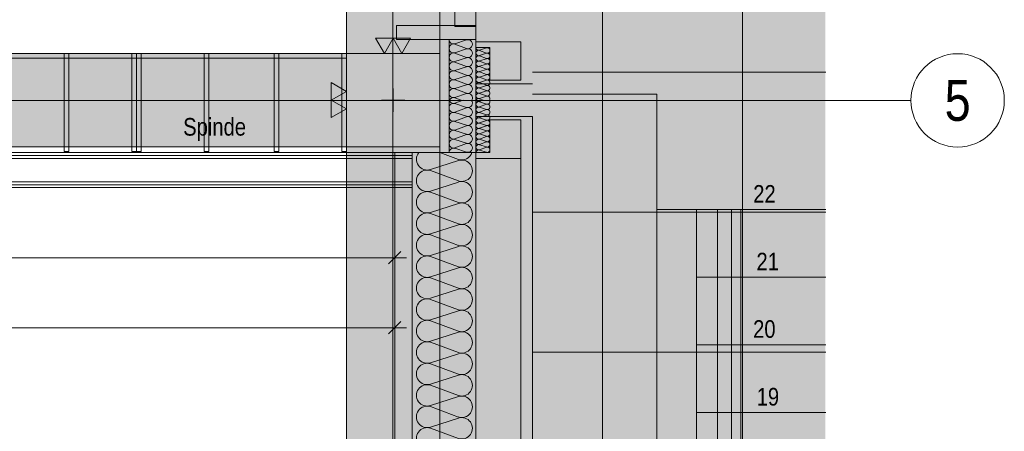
# Model space of a CAD drawing. Extents: x -620 to 300, y 62 to 1112.
# Tile 55 of 95: x 7 to 92, y 521 to 556. Entities that reach past the tile are written whole.
import ezdxf
from ezdxf.enums import TextEntityAlignment as Align
from ezdxf.lldxf.tags import DXFTag

# ---------------------------------------------------------------- set-up
doc = ezdxf.new("R2010")
doc.units = 0
doc.layers.get('0').update_dxf_attribs({"lineweight": 13})
for name, color, linetype, lineweight, true_color in [('00 -Bauelemente -Dämmung innen', 7, 'Continuous', 9, 0xff7fe6), ('00 -Bauelemente -Gipskarton', 7, 'Continuous', 9, 0xff7fe6), ('30 -33 Aussenwände- 3 Aussenstützen', 7, 'Continuous', 50, 0x0000dd), ('30 -33 Aussenwände- 7 Fassade_ Elemente', 7, 'Continuous', 9, 0x00aacc), ('30 -34 Innenwände- 2 nichttragend', 7, 'Continuous', 18, 0xff7fe6), ('30 -35 Decken- 1 Konstruktion-Träger- Stahlbeton', 7, 'grob-A06G9S5M8I', 13, 0x33aa00), ('30 -35 Decken- 2.2 Treppen Außen', 7, 'Continuous', 9, 0x009999), ('60- 61 allgemeine Ausstattung- 1 Möbel', 7, 'Continuous', 9, 0x00cccc), ('70 -72 Beschriftung- 1 Beschriftung allgemein', 7, 'Continuous', 9, 0xff6633), ('70 -72 Beschriftung- 2 Beschriftung Bauteile', 7, 'Continuous', 9, 0x9999ff), ('70 -76 Bemaßung- 2 Allgemein', 9, 'Continuous', 5, 0x808080), ('iwb_Layout BA_Markierung', 7, 'Continuous', 9, 0xbadcdc), ('iwb_Schraffur_F90_feuerbestaendig', 1, 'Continuous', 13, 0xff0000), ('iwb_Schraffur_Unterzug', 7, 'Continuous', 5, 0xffffcc)]:
    doc.layers.add(name, color=color, linetype=linetype, lineweight=lineweight, true_color=true_color)
for name, color, linetype, lineweight in [('60- 61 allgemeine Ausstattung- 4 Terrassen', 7, 'Continuous', 9), ('70 -71 Achsen- 1 Gebäudeachsen', 7, 'STRICHPUNKT2-A06G9S5N8I', 18), ('iwb_Layout Achsbezeichung', 7, 'Continuous', 13)]:
    doc.layers.add(name, color=color, linetype=linetype, lineweight=lineweight)
doc.styles.get("Standard").update_dxf_attribs({"font": 'ARIALN.TTF'})
tags = doc.linetypes.add('fein_strichliert-A06G9S5O8I', pattern=[4, 1, -2, 1]).pattern_tags.tags
tags[8:9] = [DXFTag(74, 4), DXFTag(75, 0), DXFTag(340, '0'), DXFTag(46, 0.0), DXFTag(50, 0.0), DXFTag(44, 0.0), DXFTag(45, 0.0)]
tags[6:7] = [DXFTag(74, 4), DXFTag(75, 0), DXFTag(340, '0'), DXFTag(46, 0.0), DXFTag(50, 0.0), DXFTag(44, 0.0), DXFTag(45, 0.0)]
tags[4:5] = [DXFTag(74, 4), DXFTag(75, 0), DXFTag(340, '0'), DXFTag(46, 0.0), DXFTag(50, 0.0), DXFTag(44, 0.0), DXFTag(45, 0.0)]
tags = doc.linetypes.add('grob-A06G9S5M8I', pattern=[14, 3, -8, 3]).pattern_tags.tags
tags[8:9] = [DXFTag(74, 4), DXFTag(75, 0), DXFTag(340, '0'), DXFTag(46, 0.0), DXFTag(50, 0.0), DXFTag(44, 0.0), DXFTag(45, 0.0)]
tags[6:7] = [DXFTag(74, 4), DXFTag(75, 0), DXFTag(340, '0'), DXFTag(46, 0.0), DXFTag(50, 0.0), DXFTag(44, 0.0), DXFTag(45, 0.0)]
tags[4:5] = [DXFTag(74, 4), DXFTag(75, 0), DXFTag(340, '0'), DXFTag(46, 0.0), DXFTag(50, 0.0), DXFTag(44, 0.0), DXFTag(45, 0.0)]
tags = doc.linetypes.add('STRICHPUNKT2', pattern=[12.7, 6.35, -3.175, 0, -3.175]).pattern_tags.tags
tags[10:11] = [DXFTag(74, 4), DXFTag(75, 0), DXFTag(340, '0'), DXFTag(46, 0.0), DXFTag(50, 0.0), DXFTag(44, 0.0), DXFTag(45, 0.0)]
tags[8:9] = [DXFTag(74, 4), DXFTag(75, 0), DXFTag(340, '0'), DXFTag(46, 0.0), DXFTag(50, 0.0), DXFTag(44, 0.0), DXFTag(45, 0.0)]
tags[6:7] = [DXFTag(74, 4), DXFTag(75, 0), DXFTag(340, '0'), DXFTag(46, 0.0), DXFTag(50, 0.0), DXFTag(44, 0.0), DXFTag(45, 0.0)]
tags[4:5] = [DXFTag(74, 4), DXFTag(75, 0), DXFTag(340, '0'), DXFTag(46, 0.0), DXFTag(50, 0.0), DXFTag(44, 0.0), DXFTag(45, 0.0)]
tags = doc.linetypes.add('STRICHPUNKT2-A06G9S5N8I', pattern=[12.7, 6.35, -3.175, 0, -3.175]).pattern_tags.tags
tags[10:11] = [DXFTag(74, 4), DXFTag(75, 0), DXFTag(340, '0'), DXFTag(46, 0.0), DXFTag(50, 0.0), DXFTag(44, 0.0), DXFTag(45, 0.0)]
tags[8:9] = [DXFTag(74, 4), DXFTag(75, 0), DXFTag(340, '0'), DXFTag(46, 0.0), DXFTag(50, 0.0), DXFTag(44, 0.0), DXFTag(45, 0.0)]
tags[6:7] = [DXFTag(74, 4), DXFTag(75, 0), DXFTag(340, '0'), DXFTag(46, 0.0), DXFTag(50, 0.0), DXFTag(44, 0.0), DXFTag(45, 0.0)]
tags[4:5] = [DXFTag(74, 4), DXFTag(75, 0), DXFTag(340, '0'), DXFTag(46, 0.0), DXFTag(50, 0.0), DXFTag(44, 0.0), DXFTag(45, 0.0)]

# ---------------------------------------------------------------- blocks, each defined once
blk = doc.blocks.new('Polygon-A06G9S5G8I')
at = {"color": 0, "linetype": 'ByBlock', "lineweight": -2, "ltscale": 0.13}
blk.add_solid([(41.831, 86.61), (41.664, 1083.814), (76.501, 86.518), (76.501, 1083.814)], dxfattribs=at)
blk = doc.blocks.new('Referenz-A06G9S5P8I')
at = {"layer": '00 -Bauelemente -Dämmung innen', "color": 0, "linetype": 'Continuous', "lineweight": -2, "ltscale": 0.13}
for p, q in [((-62.449, 544.474), (41.091, 544.474)), ((-64.449, 542.474), (41.091, 542.474))]:
    blk.add_line(p, q, dxfattribs=at)
at = {"layer": '00 -Bauelemente -Gipskarton', "color": 0, "linetype": 'Continuous', "lineweight": -2, "ltscale": 0.13}
for p, q in [((-62.449, 544.474), (41.091, 544.474)), ((-62.199, 544.724), (41.091, 544.724)), ((-61.949, 544.974), (41.091, 544.974)), ((-64.949, 541.974), (41.091, 541.974)), ((-64.699, 542.224), (41.091, 542.224)), ((-64.449, 542.474), (41.091, 542.474))]:
    blk.add_line(p, q, dxfattribs=at)
at = {"layer": '30 -33 Aussenwände- 3 Aussenstützen', "color": 0, "linetype": 'Continuous', "lineweight": -2, "ltscale": 0.13}
for p, q in [((35.451, 553.474), (35.451, 545.474)), ((43.451, 553.474), (35.451, 553.474)), ((43.451, 545.474), (43.451, 553.474)), ((35.451, 545.474), (43.451, 545.474))]:
    blk.add_line(p, q, dxfattribs=at)
at = {"layer": '30 -33 Aussenwände- 3 Aussenstützen', "color": 0, "lineweight": -2}
for p, q in [((39.451, 550.474), (39.451, 548.474)), ((38.451, 549.474), (40.451, 549.474))]:
    blk.add_line(p, q, dxfattribs=at)
at = {"layer": '30 -33 Aussenwände- 7 Fassade_ Elemente', "color": 0, "linetype": 'Continuous', "lineweight": -2, "ltscale": 0.13}
for p, q in [((44.751, 555.774), (44.751, 557.574)), ((46.551, 557.574), (46.551, 555.774)), ((39.751, 555.874), (46.551, 555.874)), ((39.751, 554.674), (39.751, 555.874)), ((46.551, 555.774), (44.751, 555.774)), ((46.551, 555.874), (46.551, 554.674)), ((46.551, 554.674), (39.751, 554.674)), ((46.551, 554.674), (44.251, 554.674)), ((44.251, 554.674), (44.251, 549.474)), ((44.751, 554.305), (45.751, 554.626)), ((46.551, 549.474), (46.551, 554.674)), ((46.551, 554.474), (46.551, 553.974)), ((50.391, 554.474), (46.551, 554.474)), ((50.391, 551.174), (50.391, 554.474)), ((45.751, 553.897), (44.751, 554.267)), ((44.751, 553.538), (45.751, 553.86)), ((46.551, 553.974), (47.751, 553.974)), ((46.851, 553.752), (47.451, 553.945)), ((47.451, 553.508), (46.851, 553.73)), ((47.751, 553.974), (47.751, 551.174)), ((45.751, 553.131), (44.751, 553.501)), ((44.751, 552.772), (45.751, 553.094)), ((47.45, 553.048), (46.85, 553.27)), ((46.85, 552.833), (47.45, 553.025)), ((47.45, 552.588), (46.85, 552.811)), ((46.851, 553.293), (47.451, 553.485)), ((45.751, 552.365), (44.751, 552.735)), ((44.751, 552.006), (45.751, 552.328)), ((45.751, 551.599), (44.751, 551.969)), ((46.849, 551.914), (47.45, 552.106)), ((46.85, 552.373), (47.45, 552.566)), ((47.45, 552.129), (46.85, 552.351)), ((44.751, 551.24), (45.751, 551.562)), ((45.751, 550.833), (44.751, 551.203)), ((47.449, 551.669), (46.849, 551.891)), ((46.849, 551.454), (47.449, 551.647)), ((47.449, 551.209), (46.849, 551.432)), ((46.849, 550.995), (47.449, 551.187)), ((47.751, 551.174), (50.391, 551.174)), ((39.451, 548.474), (39.451, 550.474)), ((44.751, 550.474), (45.751, 550.796)), ((45.751, 550.067), (44.751, 550.437)), ((46.551, 550.874), (51.391, 550.874)), ((46.848, 550.535), (47.449, 550.727)), ((47.448, 550.29), (46.848, 550.512)), ((46.848, 550.075), (47.448, 550.268)), ((47.449, 550.75), (46.849, 550.972)), ((40.451, 549.474), (38.451, 549.474)), ((44.251, 544.974), (44.251, 549.474)), ((44.751, 549.708), (45.751, 550.03)), ((44.751, 549.671), (45.282, 549.474)), ((44.751, 549.212), (45.461, 549.474)), ((46.551, 549.474), (46.551, 544.974)), ((46.551, 549.474), (46.551, 384.474)), ((47.448, 549.83), (46.848, 550.053)), ((46.848, 549.616), (47.448, 549.808)), ((46.848, 549.593), (47.17, 549.474)), ((46.848, 549.355), (47.17, 549.474)), ((44.751, 549.174), (45.751, 548.853)), ((45.751, 548.815), (44.751, 548.445)), ((46.848, 549.333), (47.448, 549.14)), ((47.448, 549.118), (46.848, 548.896)), ((46.848, 548.873), (47.448, 548.681)), ((47.448, 548.658), (46.848, 548.436)), ((44.751, 548.408), (45.751, 548.087)), ((45.751, 548.049), (44.751, 547.679)), ((46.551, 548.074), (46.551, 544.974)), ((51.391, 548.074), (46.551, 548.074)), ((46.848, 548.413), (47.449, 548.221)), ((47.449, 548.199), (46.849, 547.976)), ((46.849, 547.954), (47.449, 547.761)), ((47.449, 547.739), (46.849, 547.517)), ((47.751, 544.974), (47.751, 547.774)), ((47.751, 547.774), (50.391, 547.774)), ((50.391, 547.774), (50.391, 544.474)), ((51.391, 385.874), (51.391, 548.074)), ((44.751, 547.642), (45.751, 547.321)), ((45.751, 547.283), (44.751, 546.913)), ((44.751, 546.876), (45.751, 546.554)), ((46.849, 547.494), (47.449, 547.302)), ((47.449, 547.279), (46.849, 547.057)), ((46.849, 547.035), (47.45, 546.842)), ((45.751, 546.517), (44.751, 546.147)), ((44.751, 546.11), (45.751, 545.788)), ((47.45, 546.82), (46.85, 546.597)), ((46.85, 546.575), (47.45, 546.383)), ((47.45, 546.36), (46.85, 546.138)), ((46.85, 546.115), (47.45, 545.923)), ((45.751, 545.751), (44.751, 545.381)), ((44.751, 545.344), (45.751, 545.022)), ((47.45, 545.9), (46.85, 545.678)), ((46.851, 545.656), (47.451, 545.463)), ((47.451, 545.441), (46.851, 545.218)), ((46.851, 545.196), (47.451, 545.004)), ((46.551, 544.974), (39.591, 544.974)), ((39.591, 544.974), (39.591, 388.974)), ((41.091, 388.974), (41.091, 544.974)), ((41.091, 544.974), (44.251, 544.974)), ((45.051, 544.388), (43.464, 544.974)), ((46.551, 544.974), (44.251, 544.974)), ((46.551, 544.474), (46.551, 544.974)), ((46.551, 544.974), (47.751, 544.974)), ((46.551, 389.474), (46.551, 544.474)), ((50.391, 544.474), (46.551, 544.474)), ((50.391, 544.474), (50.391, 389.474)), ((45.051, 544.298), (42.651, 543.526)), ((42.651, 543.436), (45.051, 542.549)), ((45.051, 542.459), (42.651, 541.688)), ((42.651, 541.598), (45.051, 540.711)), ((45.051, 540.621), (42.651, 539.849)), ((42.651, 539.759), (45.051, 538.872)), ((45.051, 538.782), (42.651, 538.011)), ((42.651, 537.921), (45.051, 537.033)), ((45.051, 536.943), (42.651, 536.172)), ((42.651, 536.082), (45.051, 535.195)), ((45.051, 535.105), (42.651, 534.334)), ((42.651, 534.244), (45.051, 533.356)), ((45.051, 533.266), (42.651, 532.495)), ((42.651, 532.405), (45.051, 531.518)), ((45.051, 531.428), (42.651, 530.657)), ((42.651, 530.567), (45.051, 529.679)), ((45.051, 529.589), (42.651, 528.818)), ((42.651, 528.728), (45.051, 527.841)), ((45.051, 527.751), (42.651, 526.98)), ((42.651, 526.89), (45.051, 526.002)), ((45.051, 525.912), (42.651, 525.141)), ((42.651, 525.051), (45.051, 524.164)), ((45.051, 524.074), (42.651, 523.302)), ((42.651, 523.212), (45.051, 522.325)), ((45.051, 522.235), (42.651, 521.464)), ((42.651, 521.374), (45.051, 520.487))]:
    blk.add_line(p, q, dxfattribs=at)
at = {"layer": '30 -33 Aussenwände- 7 Fassade_ Elemente', "color": 0, "linetype": 'grob-A06G9S5M8I', "lineweight": -2, "ltscale": 0.13}
for p, q in [((62.051, 549.974), (51.391, 549.974)), ((62.051, 540.014), (62.051, 549.974))]:
    blk.add_line(p, q, dxfattribs=at)
at = {"layer": '30 -33 Aussenwände- 7 Fassade_ Elemente', "color": 0, "linetype": 'Continuous', "lineweight": -2, "ltscale": 0.13}
for centre, major_axis, end_param in [((44.633, 554.669), (-0.383, 0.005), 1.896254), ((45.868, 554.262), (-0.117, -0.364), 3.765224), ((44.633, 553.903), (0.117, 0.364), 3.764652), ((45.868, 553.496), (-0.117, -0.364), 3.765224), ((46.78, 553.511), (0.071, 0.219), 3.764652), ((46.781, 553.971), (-0.23, 0.003), 1.896254), ((47.521, 553.726), (-0.071, -0.219), 3.765224), ((44.633, 553.137), (0.117, 0.364), 3.764652), ((44.633, 552.371), (0.117, 0.364), 3.764652), ((45.868, 552.73), (-0.117, -0.364), 3.765224), ((46.78, 552.592), (0.071, 0.219), 3.764652), ((46.78, 553.052), (0.071, 0.219), 3.764652), ((47.521, 553.266), (-0.071, -0.219), 3.765224), ((47.521, 552.807), (-0.071, -0.219), 3.765224), ((44.633, 551.605), (0.117, 0.364), 3.764652), ((44.633, 551.605), (0.117, 0.364), 1.254884), ((45.868, 551.963), (-0.117, -0.364), 3.765224), ((46.779, 552.132), (0.071, 0.219), 3.764652), ((47.52, 551.888), (-0.071, -0.219), 3.765224), ((47.52, 552.347), (-0.071, -0.219), 3.765224), ((44.633, 551.605), (-0.31, 0.225), 1.254884), ((44.633, 550.839), (0.117, 0.364), 3.764652), ((44.633, 551.605), (-0.31, -0.225), 1.254884), ((44.633, 550.839), (0.117, 0.364), 1.254884), ((45.868, 551.197), (0.31, 0.225), 1.255075), ((45.868, 551.197), (-0.117, -0.364), 3.765224), ((45.868, 551.197), (0.31, -0.225), 1.255075), ((46.779, 551.213), (0.071, 0.219), 3.764652), ((46.779, 551.673), (0.071, 0.219), 3.764652), ((47.52, 551.428), (-0.071, -0.219), 3.765224), ((47.519, 550.968), (-0.071, -0.219), 3.765224), ((44.633, 550.839), (-0.31, 0.225), 1.254884), ((44.633, 550.073), (-0.31, 0.225), 1.254884), ((44.633, 550.839), (-0.31, -0.225), 1.254884), ((44.633, 550.073), (0.117, 0.364), 1.254884), ((45.868, 551.197), (-0.117, -0.364), 1.255075), ((45.868, 550.431), (0.31, 0.225), 1.255075), ((45.868, 550.431), (-0.117, -0.364), 3.765224), ((45.868, 550.431), (0.31, -0.225), 1.255075), ((46.778, 550.754), (0.071, 0.219), 3.764652), ((46.778, 550.754), (-0.186, 0.135), 1.254884), ((46.778, 550.294), (0.071, 0.219), 3.764652), ((46.778, 550.294), (-0.186, 0.135), 1.254884), ((46.778, 550.754), (0.071, 0.219), 1.254884), ((46.778, 550.754), (-0.186, -0.135), 1.254884), ((46.778, 550.294), (0.071, 0.219), 1.254884), ((47.519, 550.509), (-0.071, -0.219), 3.765224), ((47.519, 550.509), (-0.071, -0.219), 1.255075), ((47.518, 550.049), (-0.071, -0.219), 3.765224), ((47.518, 550.049), (0.186, 0.135), 1.255075), ((47.519, 550.509), (0.186, 0.135), 1.255075), ((47.519, 550.509), (0.186, -0.135), 1.255075), ((44.633, 549.576), (-0.369, -0.102), 1.613483), ((44.633, 549.306), (0.117, 0.364), 1.428714), ((44.633, 550.073), (-0.31, -0.225), 1.254884), ((45.868, 550.431), (-0.117, -0.364), 1.255075), ((45.868, 549.665), (0.332, -0.191), 2.405647), ((45.868, 549.217), (-0.117, -0.364), 2.619647), ((46.777, 549.834), (-0.186, 0.135), 1.254884), ((46.777, 549.375), (0.071, 0.219), 1.434048), ((46.777, 549.574), (-0.207, -0.1), 1.434048), ((46.777, 549.834), (-0.186, -0.135), 1.254884), ((46.778, 550.294), (-0.186, -0.135), 1.254884), ((46.777, 549.834), (0.071, 0.219), 1.254884), ((47.518, 550.049), (-0.071, -0.219), 1.255075), ((47.518, 549.589), (0.198, -0.116), 2.411197), ((47.518, 549.359), (-0.07, -0.219), 2.411197), ((47.518, 550.049), (0.186, -0.135), 1.255075), ((44.633, 548.81), (-0.31, 0.225), 1.254884), ((44.633, 548.81), (0.117, 0.364), 1.254884), ((44.633, 548.81), (-0.31, -0.225), 1.254884), ((45.868, 548.451), (0.31, 0.225), 1.255075), ((45.868, 548.451), (-0.117, -0.364), 3.765224), ((45.868, 548.451), (0.31, -0.225), 1.255075), ((46.777, 549.114), (-0.186, 0.135), 1.254884), ((46.778, 548.654), (0.07, 0.219), 3.764652), ((46.778, 548.654), (-0.186, 0.135), 1.254884), ((46.777, 549.114), (0.07, 0.219), 1.254884), ((46.777, 549.114), (-0.186, -0.135), 1.254884), ((46.778, 548.654), (0.07, 0.219), 1.254884), ((47.518, 548.899), (-0.07, -0.219), 3.765224), ((47.518, 548.899), (0.186, 0.135), 1.255075), ((47.518, 548.899), (-0.07, -0.219), 1.255075), ((47.519, 548.44), (-0.07, -0.219), 3.765224), ((47.519, 548.44), (0.186, 0.135), 1.255075), ((47.518, 548.899), (0.186, -0.135), 1.255075), ((47.519, 548.44), (0.186, -0.135), 1.255075), ((44.633, 548.044), (0.117, 0.364), 3.764652), ((44.633, 548.044), (-0.31, 0.225), 1.254884), ((44.633, 548.044), (0.117, 0.364), 1.254884), ((44.633, 548.044), (-0.31, -0.225), 1.254884), ((45.868, 548.451), (-0.117, -0.364), 1.255075), ((45.868, 547.685), (0.31, 0.225), 1.255075), ((45.868, 547.685), (-0.117, -0.364), 3.765224), ((45.868, 547.685), (0.31, -0.225), 1.255075), ((46.778, 548.195), (0.07, 0.219), 3.764652), ((46.778, 548.195), (-0.186, 0.135), 1.254884), ((46.779, 547.735), (0.07, 0.219), 3.764652), ((46.778, 548.654), (-0.186, -0.135), 1.254884), ((46.778, 548.195), (0.07, 0.219), 1.254884), ((46.778, 548.195), (-0.186, -0.135), 1.254884), ((47.519, 548.44), (-0.07, -0.219), 1.255075), ((47.519, 547.98), (-0.07, -0.219), 3.765224), ((47.52, 547.52), (-0.07, -0.219), 3.765224), ((44.633, 547.278), (0.117, 0.364), 3.764652), ((44.633, 547.278), (-0.31, 0.225), 1.254884), ((44.633, 546.512), (0.117, 0.364), 3.764652), ((44.633, 547.278), (0.117, 0.364), 1.254884), ((44.633, 547.278), (-0.31, -0.225), 1.254884), ((45.868, 547.685), (-0.117, -0.364), 1.255075), ((45.868, 546.919), (-0.117, -0.364), 3.765224), ((46.779, 547.276), (0.07, 0.219), 3.764652), ((46.779, 546.816), (0.07, 0.219), 3.764652), ((47.52, 547.061), (-0.07, -0.219), 3.765224), ((44.633, 545.746), (0.117, 0.364), 3.764652), ((45.868, 546.153), (-0.117, -0.364), 3.765224), ((46.78, 546.356), (0.07, 0.219), 3.764652), ((46.78, 545.897), (0.07, 0.219), 3.764652), ((47.52, 546.601), (-0.07, -0.219), 3.765224), ((47.521, 546.142), (-0.07, -0.219), 3.765224), ((44.633, 544.979), (0.117, 0.364), 1.896254), ((45.868, 545.387), (-0.117, -0.364), 3.765224), ((46.78, 545.437), (0.07, 0.219), 3.764652), ((46.781, 544.977), (0.07, 0.219), 1.896254), ((47.521, 545.682), (-0.07, -0.219), 3.765224), ((47.521, 545.222), (-0.07, -0.219), 3.765224), ((42.369, 544.401), (-0.717, 0.574), 2.557098), ((45.332, 545.262), (-0.282, -0.874), 1.563745), ((45.332, 543.423), (0.744, 0.539), 1.254884), ((42.369, 542.562), (0.282, 0.874), 3.765224), ((42.369, 542.562), (0.282, 0.874), 1.255075), ((45.332, 543.423), (0.744, -0.539), 1.254884), ((42.369, 542.562), (-0.744, 0.539), 1.255075), ((45.332, 543.423), (-0.282, -0.874), 1.254884), ((42.369, 542.562), (-0.744, -0.539), 1.255075), ((45.332, 541.585), (0.744, 0.539), 1.254884), ((45.332, 541.585), (-0.282, -0.874), 3.764652), ((45.332, 541.585), (0.744, -0.539), 1.254884), ((42.369, 540.723), (0.282, 0.874), 3.765224), ((42.369, 540.723), (-0.744, 0.539), 1.255075), ((42.369, 540.723), (0.282, 0.874), 1.255075), ((45.332, 541.585), (-0.282, -0.874), 1.254884), ((42.369, 540.723), (-0.744, -0.539), 1.255075), ((45.332, 539.746), (-0.282, -0.874), 3.764652), ((45.332, 539.746), (0.744, 0.539), 1.254884), ((45.332, 539.746), (0.744, -0.539), 1.254884), ((42.369, 538.885), (0.282, 0.874), 3.765224), ((45.332, 539.746), (-0.282, -0.874), 1.254884), ((45.332, 537.908), (-0.282, -0.874), 3.764652), ((42.369, 537.046), (0.282, 0.874), 3.765224), ((45.332, 536.069), (-0.282, -0.874), 3.764652), ((42.369, 535.208), (0.282, 0.874), 3.765224), ((45.332, 534.231), (-0.282, -0.874), 3.764652), ((42.369, 533.369), (0.282, 0.874), 3.765224), ((45.332, 532.392), (-0.282, -0.874), 3.764652), ((42.369, 531.531), (0.282, 0.874), 3.765224), ((45.332, 530.554), (-0.282, -0.874), 3.764652), ((42.369, 529.692), (0.282, 0.874), 3.765224), ((45.332, 528.715), (-0.282, -0.874), 3.764652), ((42.369, 527.854), (0.282, 0.874), 3.765224), ((45.332, 526.877), (-0.282, -0.874), 3.764652), ((42.369, 526.015), (0.282, 0.874), 3.765224), ((45.332, 525.038), (-0.282, -0.874), 3.764652), ((42.369, 524.177), (0.282, 0.874), 3.765224), ((45.332, 523.2), (-0.282, -0.874), 3.764652), ((42.369, 522.338), (0.282, 0.874), 3.765224), ((45.332, 521.361), (-0.282, -0.874), 3.764652), ((42.369, 520.5), (0.282, 0.874), 3.765224)]:
    blk.add_ellipse(centre, major_axis=major_axis, ratio=1, start_param=0, end_param=end_param, dxfattribs=at)
at = {"layer": '30 -34 Innenwände- 2 nichttragend', "color": 0, "linetype": 'Continuous', "lineweight": -2, "ltscale": 0.13}
for p, q in [((-61.949, 544.974), (41.091, 544.974)), ((-64.949, 541.974), (41.091, 541.974))]:
    blk.add_line(p, q, dxfattribs=at)
at = {"layer": '30 -35 Decken- 1 Konstruktion-Träger- Stahlbeton', "color": 0, "lineweight": -2}
for p, q in [((35.451, 388.474), (35.451, 605.474)), ((43.451, 388.474), (43.451, 605.474)), ((35.451, 553.474), (-451.549, 553.474)), ((35.451, 545.474), (-451.549, 545.474))]:
    blk.add_line(p, q, dxfattribs=at)
at = {"layer": '30 -35 Decken- 1 Konstruktion-Träger- Stahlbeton', "color": 0, "linetype": 'Continuous', "lineweight": -2, "ltscale": 0.13}
blk.add_line((35.451, 545.474), (35.451, 553.474), dxfattribs=at)
at = {"layer": '30 -35 Decken- 2.2 Treppen Außen', "color": 0, "linetype": 'grob-A06G9S5M8I', "lineweight": -2, "ltscale": 0.13}
for p, q in [((65.451, 540.114), (62.051, 540.114)), ((76.533, 540.114), (62.051, 540.114)), ((62.051, 540.114), (62.051, 412.615)), ((65.451, 534.314), (65.451, 540.114)), ((65.451, 540.114), (67.251, 540.114)), ((65.451, 411.893), (65.451, 540.114)), ((67.251, 540.114), (67.251, 411.51)), ((68.451, 540.114), (69.251, 540.114)), ((68.451, 411.255), (68.451, 540.114)), ((69.251, 540.114), (69.251, 411.085)), ((76.533, 534.314), (65.451, 534.314)), ((65.451, 528.514), (65.451, 534.314)), ((76.533, 528.514), (65.451, 528.514)), ((65.451, 522.714), (65.451, 528.514)), ((65.451, 516.914), (65.451, 522.714)), ((76.533, 522.714), (65.451, 522.714))]:
    blk.add_line(p, q, dxfattribs=at)
at = {"layer": '60- 61 allgemeine Ausstattung- 1 Möbel', "color": 0, "linetype": 'fein_strichliert-A06G9S5O8I', "lineweight": -2, "ltscale": 0.13}
for p, q in [((-54.549, 553.474), (35.451, 553.474)), ((35.451, 553.074), (-54.549, 553.074)), ((11.251, 545.074), (11.251, 553.474)), ((11.251, 553.474), (11.651, 553.474)), ((11.651, 553.474), (11.651, 545.074)), ((17.051, 545.074), (17.051, 553.474)), ((17.051, 553.474), (17.451, 553.474)), ((17.451, 553.474), (17.451, 545.074)), ((17.451, 545.074), (17.451, 553.474)), ((17.451, 553.474), (17.851, 553.474)), ((17.851, 553.474), (17.851, 545.074)), ((23.251, 545.074), (23.251, 553.474)), ((23.251, 553.474), (23.651, 553.474)), ((23.651, 553.474), (23.651, 545.074)), ((29.251, 545.074), (29.251, 553.474)), ((29.251, 553.474), (29.651, 553.474)), ((29.651, 553.474), (29.651, 545.074)), ((35.051, 545.074), (35.051, 553.474)), ((35.051, 553.474), (35.451, 553.474)), ((35.451, 553.474), (35.451, 545.074)), ((35.451, 553.474), (35.451, 553.074)), ((11.651, 545.074), (11.251, 545.074)), ((17.451, 545.074), (17.051, 545.074)), ((17.851, 545.074), (17.451, 545.074)), ((23.651, 545.074), (23.251, 545.074)), ((29.651, 545.074), (29.251, 545.074)), ((35.451, 545.074), (35.051, 545.074))]:
    blk.add_line(p, q, dxfattribs=at)
at = {"layer": '60- 61 allgemeine Ausstattung- 4 Terrassen', "color": 0, "lineweight": -2}
for p, q in [((57.401, 214.074), (57.401, 549.974)), ((51.391, 539.874), (62.051, 539.874)), ((51.391, 527.874), (62.051, 527.874))]:
    blk.add_line(p, q, dxfattribs=at)
at = {"layer": '70 -71 Achsen- 1 Gebäudeachsen', "color": 0, "linetype": 'STRICHPUNKT2-A06G9S5N8I', "lineweight": -2, "ltscale": 0.13}
for p, q in [((39.421, 1084.393), (39.421, 84.953)), ((-538.631, 549.453), (76.533, 549.453))]:
    blk.add_line(p, q, dxfattribs=at)
at = {"layer": '70 -72 Beschriftung- 2 Beschriftung Bauteile', "color": 0, "lineweight": -2}
for p, q in [((38.701, 553.474), (37.951, 554.773)), ((37.951, 554.773), (39.451, 554.773)), ((39.451, 554.773), (38.701, 553.474)), ((40.201, 553.474), (39.451, 554.773)), ((39.451, 554.773), (40.951, 554.773)), ((40.951, 554.773), (40.201, 553.474)), ((34.152, 550.974), (35.451, 550.224)), ((34.152, 549.474), (34.152, 550.974)), ((35.451, 550.224), (34.152, 549.474)), ((34.152, 549.474), (35.451, 548.724)), ((34.152, 547.974), (34.152, 549.474)), ((35.451, 548.724), (34.152, 547.974))]:
    blk.add_line(p, q, dxfattribs=at)
for points in [[(38.701, 553.474), (37.951, 554.773), (38.701, 554.773)], [(38.701, 553.474), (38.701, 554.773), (39.451, 554.773)], [(40.201, 553.474), (39.451, 554.773), (40.201, 554.773)], [(40.201, 553.474), (40.201, 554.773), (40.951, 554.773)], [(34.152, 549.474), (34.152, 550.974), (35.451, 550.224)], [(34.152, 547.974), (34.152, 549.474), (35.451, 548.724)]]:
    blk.add_solid(points, dxfattribs=at)
at = {"layer": '70 -76 Bemaßung- 2 Allgemein', "color": 0, "linetype": 'Continuous', "lineweight": -2, "ltscale": 0.13}
for p, q in [((57.401, 597.534), (57.401, 549.974)), ((69.401, 597.534), (69.401, 411.053)), ((51.391, 551.874), (76.533, 551.874)), ((62.051, 539.874), (76.533, 539.874)), ((39.591, 538.474), (39.591, 534.974)), ((38.53, 535.974), (-63.889, 535.974)), ((40.591, 535.974), (38.53, 535.974)), ((40.121, 536.505), (39.06, 535.444)), ((39.591, 532.474), (39.591, 528.974)), ((40.121, 530.505), (39.06, 529.444)), ((38.53, 529.974), (-63.889, 529.974)), ((40.591, 529.974), (38.53, 529.974)), ((62.051, 527.874), (76.533, 527.874))]:
    blk.add_line(p, q, dxfattribs=at)
at = {"layer": '30 -35 Decken- 2.2 Treppen Außen', "color": 0, "linetype": 'ByBlock', "lineweight": -2, "ltscale": 0.13, "char_height": 1.51033, "attachment_point": 1, "rotation": 0.001}
for s, insert in [('{\\fArial Narrow;22}', (70.318, 542.195)), ('{\\fArial Narrow;21}', (70.593, 536.395)), ('{\\fArial Narrow;20}', (70.306, 530.619)), ('{\\fArial Narrow;19}', (70.611, 524.819))]:
    blk.add_mtext(s, dxfattribs=dict(at, insert=insert))
at = {"layer": '70 -72 Beschriftung- 1 Beschriftung allgemein', "color": 0, "linetype": 'Continuous', "lineweight": -2, "ltscale": 0.13, "insert": (21.455, 547.942), "char_height": 1.51033, "attachment_point": 1}
blk.add_mtext('{\\fArial Narrow;Spinde}', dxfattribs=at)
blk = doc.blocks.new('Referenz-A06G9S5R8I')
at = {"layer": 'iwb_Schraffur_F90_feuerbestaendig', "linetype": 'Continuous', "ltscale": 0.13}
blk.add_solid([(41.061, 556.353), (46.521, 556.353), (41.061, 377.353), (46.521, 377.353)], dxfattribs=at)
at = {"layer": 'iwb_Schraffur_Unterzug', "linetype": 'Continuous', "ltscale": 0.13}
for points in [[(35.421, 388.474), (35.421, 605.453), (43.421, 388.474), (43.421, 605.453)], [(-451.549, 553.453), (35.421, 553.453), (-451.549, 545.453), (35.421, 545.453)]]:
    blk.add_solid(points, dxfattribs=at)

msp = doc.modelspace()

# ---------------------------------------------------------------- linework, layer by layer
at = {"layer": 'iwb_Layout Achsbezeichung', "linetype": 'STRICHPUNKT2', "lineweight": 13, "ltscale": 0.39}
msp.add_line((76.501, 549.453), (83.837, 549.453), dxfattribs=at)
at = {"layer": 'iwb_Layout Achsbezeichung', "ltscale": 0.39, "extrusion": (0, 0, -1)}
msp.add_circle((-87.837, 549.453), 4, dxfattribs=at)

# ---------------------------------------------------------------- block references
at = {"color": 8, "lineweight": 13, "ltscale": 0.13, "true_color": 0x808080}
msp.add_blockref('Referenz-A06G9S5P8I', (0, 0), dxfattribs=at)
at = {"color": 8, "lineweight": 25, "ltscale": 0.25, "true_color": 0x808080}
msp.add_blockref('Referenz-A06G9S5R8I', (0, 0), dxfattribs=at)
at = {"layer": 'iwb_Layout BA_Markierung', "ltscale": 0.13}
msp.add_blockref('Polygon-A06G9S5G8I', (0, 0), dxfattribs=at)

# ---------------------------------------------------------------- texts
at = {"layer": 'iwb_Layout Achsbezeichung', "ltscale": 0.39}
msp.add_text('5', height=3.5, dxfattribs=at).set_placement((87.837, 549.453), align=Align.MIDDLE_CENTER)

doc.saveas('drawing.dxf')
